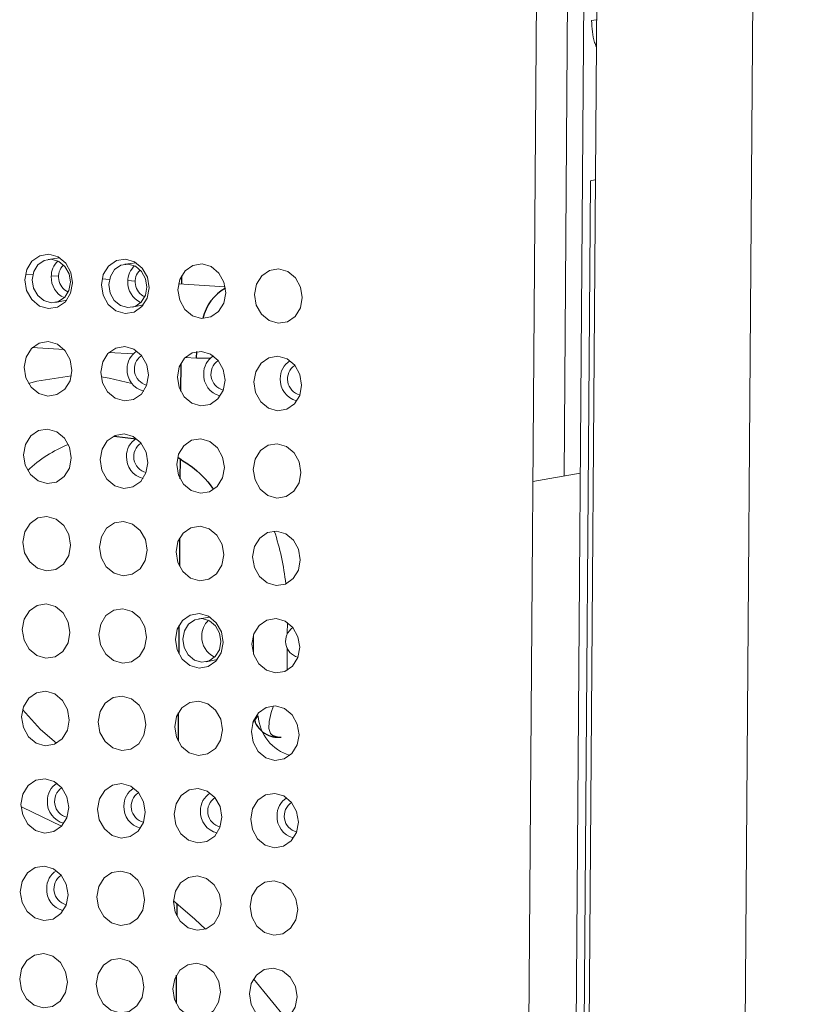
# Model space of a CAD drawing. Header units: millimetres. Extents: x -1472 to 1442, y -78 to 2620.
# Tile 33 of 102: x -893 to -858, y 1075 to 1119. Entities that reach past the tile are written whole.
import ezdxf

# ---------------------------------------------------------------- set-up
doc = ezdxf.new("R2010")
doc.units = ezdxf.units.MM

msp = doc.modelspace()

# ---------------------------------------------------------------- linework, layer by layer
at = {"color": 144, "linetype": 'Continuous', "lineweight": 18}
for p, q in [((-864.14, 554.269), (-857.748, 1419.85)), ((-873.995, 552.938), (-867.603, 1418.519)), ((-864.863, 1418.579), (-871.254, 552.998)), ((-867.23, 1177.623), (-868.494, 1006.51)), ((-868.373, 1122.549), (-868.549, 1098.671)), ((-867.35, 1112.116), (-867.929, 1033.805)), ((-891.516, 1108.609), (-892.034, 1108.539)), ((-888.03, 1108.387), (-888.548, 1108.317)), ((-892.733, 1107.846), (-893.071, 1107.868)), ((-891.557, 1107.771), (-891.895, 1107.793)), ((-889.247, 1107.624), (-889.585, 1107.645)), ((-888.071, 1107.549), (-888.409, 1107.57)), ((-883.978, 1107.288), (-886.099, 1107.423)), ((-891.698, 1106.577), (-891.187, 1106.683)), ((-888.212, 1106.355), (-887.701, 1106.461)), ((-892.76, 1104.522), (-891.31, 1104.43)), ((-889.274, 1104.3), (-888.171, 1104.23)), ((-885.788, 1104.078), (-885.284, 1104.046)), ((-885.284, 1104.046), (-884.651, 1104.04)), ((-867.812, 1098.797), (-869.967, 1098.429)), ((-884.662, 1092.246), (-885.18, 1092.176)), ((-881.151, 1091.483), (-881.147, 1092.004)), ((-882.682, 1091.458), (-882.688, 1090.566)), ((-881.163, 1089.825), (-881.155, 1090.853)), ((-884.844, 1090.214), (-884.332, 1090.32)), ((-882.719, 1087.456), (-882.475, 1087.757)), ((-881.195, 1073.959), (-882.682, 1075.783))]:
    msp.add_line(p, q, dxfattribs=at)
at = {"color": 7, "linetype": 'Continuous', "lineweight": 25}
for p, q in [((-885.968, 1107.784), (-885.97, 1107.415)), ((-885.284, 1104.046), (-885.275, 1104.338)), ((-885.997, 1103.804), (-886.006, 1102.532)), ((-889.025, 1100.485), (-888.03, 1100.361)), ((-886.029, 1099.451), (-886.036, 1098.553)), ((-886.056, 1095.845), (-886.065, 1094.573)), ((-886.085, 1091.865), (-886.094, 1090.593)), ((-886.114, 1087.886), (-886.124, 1086.614)), ((-886.179, 1079.209), (-886.183, 1078.654)), ((-886.203, 1075.946), (-886.212, 1074.674))]:
    msp.add_line(p, q, dxfattribs=at)
at = {"color": 144, "linetype": 'Continuous', "lineweight": 18, "flags": 128}
for points in [[(-867.297, 1119.411), (-867.091, 1119.446), (-867.072, 1119.449)], [(-867.125, 1112.158), (-867.145, 1112.154), (-867.35, 1112.116)], [(-890.927, 1107.464), (-891.013, 1106.995), (-891.251, 1106.608), (-891.605, 1106.362), (-892.022, 1106.294), (-892.436, 1106.415), (-892.787, 1106.706), (-893.019, 1107.123), (-893.098, 1107.603), (-893.012, 1108.072), (-892.774, 1108.459), (-892.419, 1108.705), (-892.003, 1108.773), (-891.589, 1108.652), (-891.238, 1108.361), (-891.006, 1107.944), (-890.927, 1107.464)], [(-891.024, 1107.499), (-891.087, 1107.882), (-891.273, 1108.215), (-891.553, 1108.448), (-891.885, 1108.545), (-892.217, 1108.49), (-892.5, 1108.294), (-892.691, 1107.984), (-892.76, 1107.609), (-892.697, 1107.226), (-892.511, 1106.893), (-892.231, 1106.66), (-891.899, 1106.563), (-891.567, 1106.617), (-891.284, 1106.814), (-891.093, 1107.124), (-891.024, 1107.499)], [(-887.441, 1107.242), (-887.527, 1106.773), (-887.765, 1106.386), (-888.119, 1106.139), (-888.536, 1106.072), (-888.95, 1106.192), (-889.301, 1106.484), (-889.533, 1106.901), (-889.612, 1107.38), (-889.526, 1107.849), (-889.288, 1108.236), (-888.933, 1108.482), (-888.517, 1108.55), (-888.103, 1108.429), (-887.752, 1108.138), (-887.52, 1107.721), (-887.441, 1107.242)], [(-887.538, 1107.276), (-887.602, 1107.659), (-887.787, 1107.993), (-888.067, 1108.226), (-888.399, 1108.322), (-888.731, 1108.268), (-889.014, 1108.071), (-889.205, 1107.762), (-889.274, 1107.387), (-889.211, 1107.004), (-889.025, 1106.67), (-888.745, 1106.437), (-888.413, 1106.341), (-888.081, 1106.395), (-887.798, 1106.592), (-887.607, 1106.901), (-887.538, 1107.276)], [(-883.955, 1107.019), (-884.041, 1106.55), (-884.279, 1106.163), (-884.634, 1105.917), (-885.05, 1105.849), (-885.464, 1105.97), (-885.815, 1106.261), (-886.047, 1106.678), (-886.126, 1107.158), (-886.04, 1107.627), (-885.802, 1108.014), (-885.447, 1108.26), (-885.031, 1108.328), (-884.617, 1108.207), (-884.266, 1107.916), (-884.034, 1107.499), (-883.955, 1107.019)], [(-880.469, 1106.797), (-880.555, 1106.328), (-880.793, 1105.941), (-881.148, 1105.695), (-881.564, 1105.627), (-881.978, 1105.748), (-882.329, 1106.039), (-882.561, 1106.456), (-882.64, 1106.935), (-882.554, 1107.404), (-882.316, 1107.791), (-881.961, 1108.038), (-881.545, 1108.105), (-881.131, 1107.985), (-880.78, 1107.694), (-880.548, 1107.276), (-880.469, 1106.797)], [(-890.956, 1103.484), (-891.042, 1103.015), (-891.281, 1102.628), (-891.635, 1102.382), (-892.051, 1102.314), (-892.466, 1102.435), (-892.816, 1102.726), (-893.048, 1103.143), (-893.127, 1103.623), (-893.041, 1104.092), (-892.803, 1104.479), (-892.449, 1104.725), (-892.033, 1104.793), (-891.618, 1104.672), (-891.268, 1104.381), (-891.035, 1103.964), (-890.956, 1103.484)], [(-887.47, 1103.262), (-887.556, 1102.793), (-887.795, 1102.406), (-888.149, 1102.16), (-888.565, 1102.092), (-888.98, 1102.213), (-889.33, 1102.504), (-889.562, 1102.921), (-889.641, 1103.4), (-889.555, 1103.869), (-889.317, 1104.257), (-888.963, 1104.503), (-888.547, 1104.571), (-888.132, 1104.45), (-887.782, 1104.159), (-887.549, 1103.742), (-887.47, 1103.262)], [(-883.984, 1103.04), (-884.07, 1102.571), (-884.309, 1102.184), (-884.663, 1101.937), (-885.079, 1101.869), (-885.494, 1101.99), (-885.844, 1102.281), (-886.076, 1102.699), (-886.155, 1103.178), (-886.069, 1103.647), (-885.831, 1104.034), (-885.477, 1104.28), (-885.061, 1104.348), (-884.646, 1104.227), (-884.296, 1103.936), (-884.063, 1103.519), (-883.984, 1103.04)], [(-880.498, 1102.817), (-880.584, 1102.348), (-880.823, 1101.961), (-881.177, 1101.715), (-881.593, 1101.647), (-882.008, 1101.768), (-882.358, 1102.059), (-882.59, 1102.476), (-882.669, 1102.956), (-882.583, 1103.425), (-882.345, 1103.812), (-881.991, 1104.058), (-881.575, 1104.126), (-881.16, 1104.005), (-880.81, 1103.714), (-880.577, 1103.297), (-880.498, 1102.817)], [(-890.98, 1103.237), (-892.556, 1102.995), (-892.929, 1102.888)], [(-888.227, 1102.89), (-889.254, 1103.134), (-889.627, 1103.188)], [(-890.986, 1099.505), (-891.072, 1099.036), (-891.31, 1098.649), (-891.664, 1098.402), (-892.08, 1098.335), (-892.495, 1098.455), (-892.845, 1098.747), (-893.078, 1099.164), (-893.157, 1099.643), (-893.071, 1100.112), (-892.832, 1100.499), (-892.478, 1100.745), (-892.062, 1100.813), (-891.647, 1100.692), (-891.297, 1100.401), (-891.065, 1099.984), (-890.986, 1099.505)], [(-887.5, 1099.282), (-887.586, 1098.813), (-887.824, 1098.426), (-888.178, 1098.18), (-888.594, 1098.112), (-889.009, 1098.233), (-889.359, 1098.524), (-889.592, 1098.941), (-889.671, 1099.421), (-889.585, 1099.89), (-889.346, 1100.277), (-888.992, 1100.523), (-888.576, 1100.591), (-888.161, 1100.47), (-887.811, 1100.179), (-887.579, 1099.762), (-887.5, 1099.282)], [(-884.014, 1099.06), (-884.1, 1098.591), (-884.338, 1098.204), (-884.692, 1097.958), (-885.108, 1097.89), (-885.523, 1098.011), (-885.873, 1098.302), (-886.106, 1098.719), (-886.185, 1099.198), (-886.099, 1099.667), (-885.86, 1100.054), (-885.506, 1100.301), (-885.09, 1100.368), (-884.675, 1100.248), (-884.325, 1099.957), (-884.093, 1099.539), (-884.014, 1099.06)], [(-880.528, 1098.838), (-880.614, 1098.369), (-880.852, 1097.981), (-881.206, 1097.735), (-881.622, 1097.667), (-882.037, 1097.788), (-882.387, 1098.079), (-882.62, 1098.496), (-882.699, 1098.976), (-882.613, 1099.445), (-882.374, 1099.832), (-882.02, 1100.078), (-881.604, 1100.146), (-881.189, 1100.025), (-880.839, 1099.734), (-880.607, 1099.317), (-880.528, 1098.838)], [(-891.015, 1095.525), (-891.101, 1095.056), (-891.339, 1094.669), (-891.694, 1094.423), (-892.11, 1094.355), (-892.525, 1094.476), (-892.875, 1094.767), (-893.107, 1095.184), (-893.186, 1095.663), (-893.1, 1096.132), (-892.862, 1096.52), (-892.508, 1096.766), (-892.091, 1096.834), (-891.677, 1096.713), (-891.327, 1096.422), (-891.094, 1096.005), (-891.015, 1095.525)], [(-887.529, 1095.303), (-887.615, 1094.834), (-887.853, 1094.447), (-888.208, 1094.2), (-888.624, 1094.132), (-889.039, 1094.253), (-889.389, 1094.544), (-889.621, 1094.962), (-889.7, 1095.441), (-889.614, 1095.91), (-889.376, 1096.297), (-889.022, 1096.543), (-888.605, 1096.611), (-888.191, 1096.49), (-887.841, 1096.199), (-887.608, 1095.782), (-887.529, 1095.303)], [(-884.043, 1095.08), (-884.129, 1094.611), (-884.367, 1094.224), (-884.722, 1093.978), (-885.138, 1093.91), (-885.553, 1094.031), (-885.903, 1094.322), (-886.135, 1094.739), (-886.214, 1095.219), (-886.128, 1095.688), (-885.89, 1096.075), (-885.536, 1096.321), (-885.119, 1096.389), (-884.705, 1096.268), (-884.355, 1095.977), (-884.122, 1095.56), (-884.043, 1095.08)], [(-880.557, 1094.858), (-880.643, 1094.389), (-880.882, 1094.002), (-881.236, 1093.756), (-881.652, 1093.688), (-882.067, 1093.809), (-882.417, 1094.1), (-882.649, 1094.517), (-882.728, 1094.996), (-882.642, 1095.465), (-882.404, 1095.852), (-882.05, 1096.099), (-881.634, 1096.166), (-881.219, 1096.046), (-880.869, 1095.754), (-880.636, 1095.337), (-880.557, 1094.858)], [(-891.044, 1091.545), (-891.131, 1091.076), (-891.369, 1090.689), (-891.723, 1090.443), (-892.139, 1090.375), (-892.554, 1090.496), (-892.904, 1090.787), (-893.136, 1091.204), (-893.216, 1091.684), (-893.129, 1092.153), (-892.891, 1092.54), (-892.537, 1092.786), (-892.121, 1092.854), (-891.706, 1092.733), (-891.356, 1092.442), (-891.124, 1092.025), (-891.044, 1091.545)], [(-887.558, 1091.323), (-887.645, 1090.854), (-887.883, 1090.467), (-888.237, 1090.221), (-888.653, 1090.153), (-889.068, 1090.274), (-889.418, 1090.565), (-889.65, 1090.982), (-889.73, 1091.461), (-889.643, 1091.93), (-889.405, 1092.317), (-889.051, 1092.564), (-888.635, 1092.631), (-888.22, 1092.511), (-887.87, 1092.22), (-887.638, 1091.802), (-887.558, 1091.323)], [(-884.072, 1091.101), (-884.159, 1090.632), (-884.397, 1090.244), (-884.751, 1089.998), (-885.167, 1089.93), (-885.582, 1090.051), (-885.932, 1090.342), (-886.164, 1090.759), (-886.244, 1091.239), (-886.157, 1091.708), (-885.919, 1092.095), (-885.565, 1092.341), (-885.149, 1092.409), (-884.734, 1092.288), (-884.384, 1091.997), (-884.152, 1091.58), (-884.072, 1091.101)], [(-884.17, 1091.135), (-884.233, 1091.518), (-884.419, 1091.852), (-884.699, 1092.084), (-885.03, 1092.181), (-885.363, 1092.127), (-885.646, 1091.93), (-885.836, 1091.621), (-885.905, 1091.246), (-885.842, 1090.862), (-885.656, 1090.529), (-885.376, 1090.296), (-885.045, 1090.2), (-884.712, 1090.254), (-884.429, 1090.451), (-884.239, 1090.76), (-884.17, 1091.135)], [(-880.586, 1090.878), (-880.673, 1090.409), (-880.911, 1090.022), (-881.265, 1089.776), (-881.681, 1089.708), (-882.096, 1089.829), (-882.446, 1090.12), (-882.679, 1090.537), (-882.758, 1091.017), (-882.672, 1091.486), (-882.433, 1091.873), (-882.079, 1092.119), (-881.663, 1092.187), (-881.248, 1092.066), (-880.898, 1091.775), (-880.666, 1091.358), (-880.586, 1090.878)], [(-891.074, 1087.566), (-891.16, 1087.097), (-891.398, 1086.71), (-891.752, 1086.463), (-892.169, 1086.395), (-892.583, 1086.516), (-892.933, 1086.807), (-893.166, 1087.225), (-893.245, 1087.704), (-893.159, 1088.173), (-892.921, 1088.56), (-892.566, 1088.806), (-892.15, 1088.874), (-891.735, 1088.753), (-891.385, 1088.462), (-891.153, 1088.045), (-891.074, 1087.566)], [(-887.588, 1087.343), (-887.674, 1086.874), (-887.912, 1086.487), (-888.266, 1086.241), (-888.683, 1086.173), (-889.097, 1086.294), (-889.448, 1086.585), (-889.68, 1087.002), (-889.759, 1087.482), (-889.673, 1087.951), (-889.435, 1088.338), (-889.08, 1088.584), (-888.664, 1088.652), (-888.25, 1088.531), (-887.899, 1088.24), (-887.667, 1087.823), (-887.588, 1087.343)], [(-884.102, 1087.121), (-884.188, 1086.652), (-884.426, 1086.265), (-884.78, 1086.019), (-885.197, 1085.951), (-885.611, 1086.072), (-885.962, 1086.363), (-886.194, 1086.78), (-886.273, 1087.259), (-886.187, 1087.728), (-885.949, 1088.115), (-885.594, 1088.362), (-885.178, 1088.429), (-884.764, 1088.309), (-884.413, 1088.017), (-884.181, 1087.6), (-884.102, 1087.121)], [(-893.202, 1088.038), (-892.392, 1087.14), (-891.65, 1086.512)], [(-880.616, 1086.898), (-880.702, 1086.429), (-880.94, 1086.042), (-881.294, 1085.796), (-881.711, 1085.728), (-882.125, 1085.849), (-882.476, 1086.14), (-882.708, 1086.557), (-882.787, 1087.037), (-882.701, 1087.506), (-882.463, 1087.893), (-882.108, 1088.139), (-881.692, 1088.207), (-881.278, 1088.086), (-880.927, 1087.795), (-880.695, 1087.378), (-880.616, 1086.898)], [(-881.534, 1086.78), (-881.761, 1086.813), (-881.914, 1086.948), (-881.986, 1087.181), (-881.977, 1087.503), (-881.885, 1087.902), (-881.779, 1088.209)], [(-881.833, 1086.856), (-881.708, 1086.81), (-881.534, 1086.78)], [(-881.486, 1086.786), (-881.51, 1086.783), (-881.534, 1086.78)], [(-891.103, 1083.586), (-891.189, 1083.117), (-891.428, 1082.73), (-891.782, 1082.484), (-892.198, 1082.416), (-892.613, 1082.537), (-892.963, 1082.828), (-893.195, 1083.245), (-893.274, 1083.724), (-893.188, 1084.193), (-892.95, 1084.58), (-892.596, 1084.827), (-892.18, 1084.895), (-891.765, 1084.774), (-891.415, 1084.483), (-891.182, 1084.065), (-891.103, 1083.586)], [(-887.617, 1083.364), (-887.703, 1082.895), (-887.942, 1082.507), (-888.296, 1082.261), (-888.712, 1082.193), (-889.127, 1082.314), (-889.477, 1082.605), (-889.709, 1083.022), (-889.788, 1083.502), (-889.702, 1083.971), (-889.464, 1084.358), (-889.11, 1084.604), (-888.694, 1084.672), (-888.279, 1084.551), (-887.929, 1084.26), (-887.696, 1083.843), (-887.617, 1083.364)], [(-884.131, 1083.141), (-884.217, 1082.672), (-884.456, 1082.285), (-884.81, 1082.039), (-885.226, 1081.971), (-885.641, 1082.092), (-885.991, 1082.383), (-886.223, 1082.8), (-886.302, 1083.28), (-886.216, 1083.749), (-885.978, 1084.136), (-885.624, 1084.382), (-885.208, 1084.45), (-884.793, 1084.329), (-884.443, 1084.038), (-884.21, 1083.621), (-884.131, 1083.141)], [(-880.645, 1082.919), (-880.731, 1082.45), (-880.97, 1082.063), (-881.324, 1081.817), (-881.74, 1081.749), (-882.155, 1081.87), (-882.505, 1082.161), (-882.737, 1082.578), (-882.816, 1083.057), (-882.73, 1083.526), (-882.492, 1083.913), (-882.138, 1084.16), (-881.722, 1084.227), (-881.307, 1084.107), (-880.957, 1083.815), (-880.724, 1083.398), (-880.645, 1082.919)], [(-891.423, 1082.734), (-893.225, 1083.598), (-893.271, 1083.618)], [(-891.133, 1079.606), (-891.219, 1079.137), (-891.457, 1078.75), (-891.811, 1078.504), (-892.227, 1078.436), (-892.642, 1078.557), (-892.992, 1078.848), (-893.225, 1079.265), (-893.304, 1079.745), (-893.218, 1080.214), (-892.979, 1080.601), (-892.625, 1080.847), (-892.209, 1080.915), (-891.794, 1080.794), (-891.444, 1080.503), (-891.212, 1080.086), (-891.133, 1079.606)], [(-887.647, 1079.384), (-887.733, 1078.915), (-887.971, 1078.528), (-888.325, 1078.282), (-888.741, 1078.214), (-889.156, 1078.335), (-889.506, 1078.626), (-889.739, 1079.043), (-889.818, 1079.522), (-889.732, 1079.991), (-889.493, 1080.378), (-889.139, 1080.625), (-888.723, 1080.692), (-888.308, 1080.572), (-887.958, 1080.28), (-887.726, 1079.863), (-887.647, 1079.384)], [(-884.161, 1079.161), (-884.247, 1078.692), (-884.485, 1078.305), (-884.839, 1078.059), (-885.255, 1077.991), (-885.67, 1078.112), (-886.02, 1078.403), (-886.253, 1078.82), (-886.332, 1079.3), (-886.246, 1079.769), (-886.007, 1080.156), (-885.653, 1080.402), (-885.237, 1080.47), (-884.822, 1080.349), (-884.472, 1080.058), (-884.24, 1079.641), (-884.161, 1079.161)], [(-880.675, 1078.939), (-880.761, 1078.47), (-880.999, 1078.083), (-881.353, 1077.837), (-881.769, 1077.769), (-882.184, 1077.89), (-882.534, 1078.181), (-882.767, 1078.598), (-882.846, 1079.078), (-882.76, 1079.547), (-882.521, 1079.934), (-882.167, 1080.18), (-881.751, 1080.248), (-881.336, 1080.127), (-880.986, 1079.836), (-880.754, 1079.419), (-880.675, 1078.939)], [(-884.87, 1078.047), (-885.367, 1078.504), (-886.331, 1079.336)], [(-891.162, 1075.627), (-891.248, 1075.158), (-891.486, 1074.77), (-891.841, 1074.524), (-892.257, 1074.456), (-892.671, 1074.577), (-893.022, 1074.868), (-893.254, 1075.285), (-893.333, 1075.765), (-893.247, 1076.234), (-893.009, 1076.621), (-892.655, 1076.867), (-892.238, 1076.935), (-891.824, 1076.814), (-891.473, 1076.523), (-891.241, 1076.106), (-891.162, 1075.627)], [(-887.676, 1075.404), (-887.762, 1074.935), (-888, 1074.548), (-888.355, 1074.302), (-888.771, 1074.234), (-889.185, 1074.355), (-889.536, 1074.646), (-889.768, 1075.063), (-889.847, 1075.543), (-889.761, 1076.012), (-889.523, 1076.399), (-889.169, 1076.645), (-888.752, 1076.713), (-888.338, 1076.592), (-887.987, 1076.301), (-887.755, 1075.884), (-887.676, 1075.404)], [(-884.19, 1075.182), (-884.276, 1074.713), (-884.514, 1074.326), (-884.869, 1074.08), (-885.285, 1074.012), (-885.699, 1074.133), (-886.05, 1074.424), (-886.282, 1074.841), (-886.361, 1075.32), (-886.275, 1075.789), (-886.037, 1076.176), (-885.683, 1076.423), (-885.266, 1076.49), (-884.852, 1076.37), (-884.501, 1076.078), (-884.269, 1075.661), (-884.19, 1075.182)], [(-880.704, 1074.959), (-880.79, 1074.49), (-881.028, 1074.103), (-881.383, 1073.857), (-881.799, 1073.789), (-882.213, 1073.91), (-882.564, 1074.201), (-882.796, 1074.618), (-882.875, 1075.098), (-882.789, 1075.567), (-882.551, 1075.954), (-882.197, 1076.2), (-881.78, 1076.268), (-881.366, 1076.147), (-881.015, 1075.856), (-880.783, 1075.439), (-880.704, 1074.959)]]:
    msp.add_lwpolyline(points, dxfattribs=at)
at = {"color": 144, "linetype": 'Continuous', "lineweight": 18}
for centre, radius, start, end in [((-890.95, 1107.771), 0.946, 132.3206, 181.2143), ((-890.803, 1107.74), 0.762, 134.9987, 243.6903), ((-887.464, 1107.549), 0.946, 132.3206, 181.2143), ((-890.89, 1107.71), 1.007, 177.6662, 245.2164), ((-887.319, 1107.517), 0.76, 134.2397, 245.1798), ((-887.404, 1107.488), 1.007, 177.6662, 245.2164), ((-887.518, 1103.576), 0.922, 121.2582, 181.6658), ((-887.365, 1103.535), 0.747, 124.9042, 255.4332), ((-884.032, 1103.353), 0.922, 121.4361, 181.6585), ((-883.879, 1103.313), 0.747, 124.9042, 255.4332), ((-880.546, 1103.131), 0.922, 121.4361, 181.6585), ((-880.395, 1103.09), 0.745, 123.6025, 255.8169), ((-887.459, 1103.499), 0.982, 177.0805, 256.694), ((-883.97, 1103.278), 0.985, 177.1583, 255.204), ((-880.484, 1103.055), 0.985, 177.1583, 255.204), ((-888.936, 1094.654), 5.875, 111.7741, 133.3559), ((-887.548, 1099.596), 0.922, 121.2627, 181.6656), ((-887.396, 1099.555), 0.745, 123.6002, 255.8193), ((-887.488, 1099.519), 0.982, 177.0807, 256.6898), ((-893.039, 1092.444), 11.895, 6.3672, 18.2391), ((-884.096, 1091.407), 0.946, 132.3206, 181.2143), ((-880.483, 1091.151), 0.745, 123.6016, 255.8179), ((-884.036, 1091.346), 1.007, 177.6662, 245.2164), ((-880.466, 1087.887), 2.013, 183.7031, 253.6706), ((-881.431, 1087.641), 0.857, 237.2873, 266.3109), ((-891.151, 1083.9), 0.922, 121.2569, 181.6658), ((-891, 1083.859), 0.745, 123.6017, 255.8178), ((-887.665, 1083.677), 0.922, 121.2642, 181.6655), ((-887.514, 1083.636), 0.745, 123.5968, 255.8227), ((-884.179, 1083.455), 0.922, 121.2644, 181.6655), ((-884.028, 1083.414), 0.745, 123.6025, 255.817), ((-880.693, 1083.232), 0.922, 121.4361, 181.6585), ((-891.092, 1083.823), 0.982, 177.0805, 256.6953), ((-887.606, 1083.6), 0.982, 177.0808, 256.6883), ((-880.542, 1083.191), 0.745, 123.5971, 255.8223), ((-884.12, 1083.378), 0.982, 177.0808, 256.6882), ((-880.631, 1083.157), 0.985, 177.1583, 255.204), ((-891.18, 1079.92), 0.922, 121.4361, 181.6585), ((-891.028, 1079.88), 0.747, 124.9042, 255.4332), ((-891.118, 1079.844), 0.985, 177.1583, 255.204)]:
    msp.add_arc(centre, radius, start, end, dxfattribs=at)
at = {"color": 7, "linetype": 'Continuous', "lineweight": 25}
msp.add_arc((-882.901, 1105.372), 2.142, 119.8949, 167.1946, dxfattribs=at)
at = {"color": 144, "linetype": 'Continuous', "lineweight": 18}
msp.add_open_spline([(-867.297, 1119.411), (-867.28, 1119.07), (-867.26, 1118.657), (-867.107, 1118.281), (-867.081, 1118.215)], degree=3, knots=[0, 0, 0, 0, 0.824598, 1, 1, 1, 1], dxfattribs=at)
at = {"color": 7, "linetype": 'Continuous', "lineweight": 25}
for points, knots in [([(-886.123, 1099.514), (-885.925, 1099.388), (-885.359, 1099.028), (-884.811, 1098.514), (-884.53, 1098.092), (-884.521, 1098.078)], [0, 0, 0, 0, 0.343133, 0.978718, 1, 1, 1, 1]), ([(-882.645, 1087.616), (-882.635, 1087.563), (-882.6, 1087.371), (-882.372, 1087.077), (-882.017, 1086.847), (-881.678, 1086.772), (-881.493, 1086.779), (-881.424, 1086.781)], [0, 0, 0, 0, 0.102783, 0.367614, 0.633973, 0.861963, 1, 1, 1, 1])]:
    msp.add_open_spline(points, degree=3, knots=knots, dxfattribs=at)

doc.saveas('drawing.dxf')
